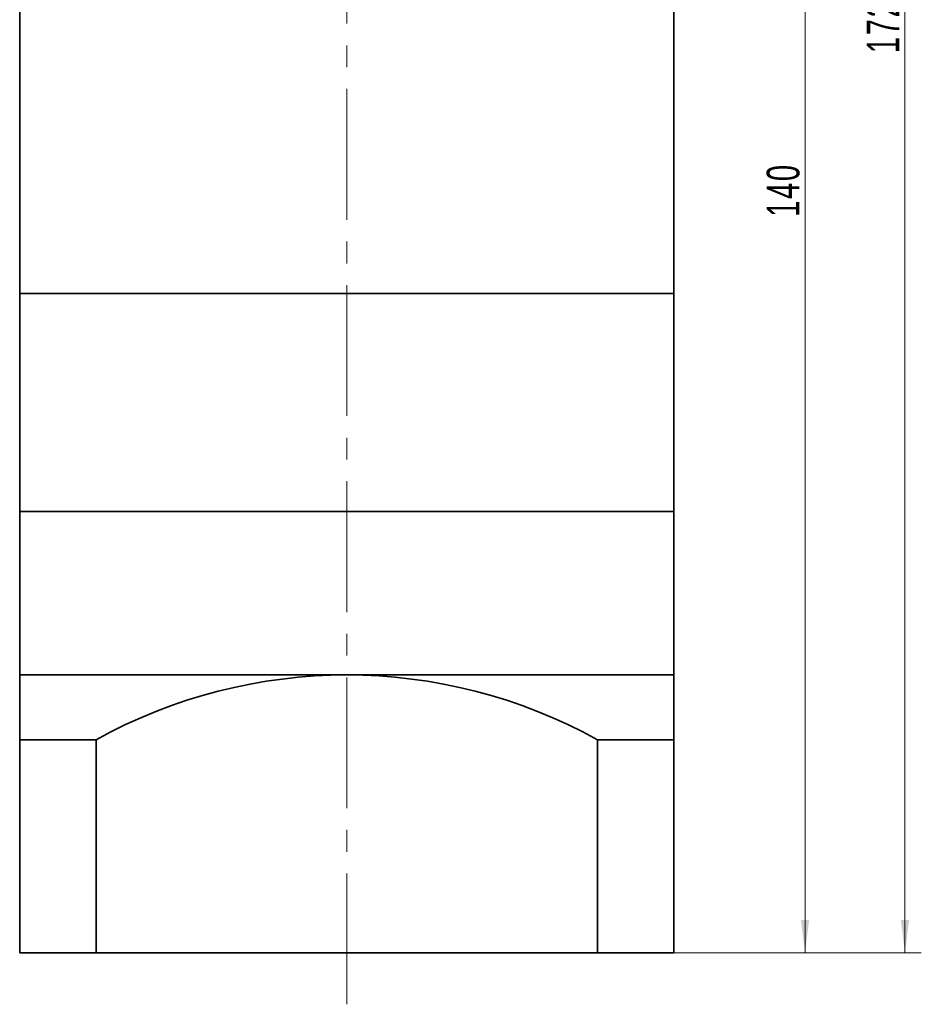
# Model space of a CAD drawing. Header units: millimetres. Extents: x -31 to 471, y -13 to 343.
# Tile 3 of 5: x 245 to 328, y 106 to 197. Entities that reach past the tile are written whole.
import ezdxf

# ---------------------------------------------------------------- set-up
doc = ezdxf.new("R2010")
doc.units = ezdxf.units.MM
doc.linetypes.add('点画线', pattern=[18, 12, -2, 2, -2])
doc.layers.get('0').update_dxf_attribs({"lineweight": 35})
for name, color, linetype, lineweight in [('EB0_1', 7, 'Continuous', 35), ('中心线层', 1, '点画线', 18), ('尺寸线层', 3, 'Continuous', 18), ('粗实线层', 7, 'Continuous', 35)]:
    doc.layers.add(name, color=color, linetype=linetype, lineweight=lineweight)
doc.styles.add('标准', font='txt', dxfattribs={"width": 0.667})
doc.dimstyles.new('a4-1-1', dxfattribs={"dimtxt": 3, "dimasz": 3, "dimexe": 1.5, "dimexo": 0, "dimgap": 0.5, "dimtad": 1, "dimdec": 3, "dimdsep": 46, "dimtxsty": '标准', "dimblk": '_CAXARROW', "dimcen": 0, "dimdle": 4, "dimazin": 2, "dimtfac": 0.707107, "dimtdec": 3, "dimtix": 1, "dimtmove": 2, "dimatfit": 3, "dimfxl": 1, "dimfrac": 2, "dimtolj": 1, "dimtzin": 0, "dimarcsym": 1})

# ---------------------------------------------------------------- blocks, each defined once
blk = doc.blocks.new('*X12')
at = {"layer": '尺寸线层', "linetype": 'Continuous', "transparency": 16777216}
for points in [[(317.392, 251.007), (317.767, 248.007), (317.017, 248.007)], [(317.392, 111.007), (317.767, 114.007), (317.017, 114.007)]]:
    blk.add_hatch(color=0, dxfattribs=at).paths.add_polyline_path(points, flags=0)
at = {"layer": '尺寸线层', "color": 0, "linetype": 'Continuous', "transparency": 16777216}
for p, q in [((310.859, 251.007), (318.892, 251.007)), ((317.392, 251.007), (317.392, 111.007)), ((305.359, 111.007), (318.892, 111.007))]:
    blk.add_line(p, q, dxfattribs=at)
at = {"layer": '尺寸线层', "color": 0, "transparency": 16777216, "insert": (315.4, 181.007), "char_height": 3, "width": 7.97371, "attachment_point": 5, "rotation": 90, "line_spacing_factor": 1.15057, "style": '标准'}
blk.add_mtext('\\T1.1;140', dxfattribs=at)
blk = doc.blocks.new('_CAXARROW')
blk.add_hatch(color=0).paths.add_polyline_path([(0, 0), (-1, 0.125), (-1, -0.125)], flags=0)
blk = doc.blocks.new('*X13')
at = {"layer": '尺寸线层', "linetype": 'Continuous', "transparency": 16777216}
for points in [[(326.557, 283.507), (326.932, 280.507), (326.182, 280.507)], [(326.557, 111.007), (326.932, 114.007), (326.182, 114.007)]]:
    blk.add_hatch(color=0, dxfattribs=at).paths.add_polyline_path(points, flags=0)
at = {"layer": '尺寸线层', "color": 0, "linetype": 'Continuous', "transparency": 16777216}
for p, q in [((307.859, 283.507), (328.057, 283.507)), ((326.557, 283.507), (326.557, 111.007)), ((305.359, 111.007), (328.057, 111.007))]:
    blk.add_line(p, q, dxfattribs=at)
at = {"layer": '尺寸线层', "color": 0, "transparency": 16777216, "insert": (324.565, 197.257), "char_height": 3, "width": 13.87072, "attachment_point": 5, "rotation": 90, "line_spacing_factor": 1.15057, "style": '标准'}
blk.add_mtext('\\T1.1;172.5', dxfattribs=at)

msp = doc.modelspace()

# ---------------------------------------------------------------- linework, layer by layer
at = {"layer": 'EB0_1'}
for p, q in [((245.359, 207.007), (245.359, 171.507)), ((305.359, 207.007), (305.359, 171.507)), ((245.359, 151.507), (305.359, 151.507))]:
    msp.add_line(p, q, dxfattribs=at)
at = {"layer": 'EB0_1', "linetype": 'Continuous', "lineweight": 35}
for p, q in [((245.359, 151.507), (245.359, 128.507)), ((245.359, 151.507), (305.359, 151.507)), ((305.359, 111.007), (305.359, 151.507)), ((245.359, 128.507), (245.359, 111.007)), ((305.359, 111.007), (245.359, 111.007))]:
    msp.add_line(p, q, dxfattribs=at)
at = {"layer": '中心线层'}
msp.add_line((275.359, 106.2817), (275.359, 286.2793), dxfattribs=at)
at = {"layer": '粗实线层'}
for p, q in [((305.359, 171.507), (245.359, 171.507)), ((245.359, 171.507), (245.359, 151.507)), ((305.359, 151.507), (305.359, 171.507)), ((245.359, 136.507), (305.359, 136.507)), ((250.359, 130.5603), (245.359, 130.5603)), ((252.359, 130.5603), (245.359, 130.5603)), ((252.359, 130.5603), (252.359, 111.007)), ((252.359, 130.5603), (252.359, 111.007)), ((298.359, 130.5603), (298.359, 111.007)), ((298.359, 130.5603), (298.359, 111.007)), ((298.359, 130.5603), (305.359, 130.5603))]:
    msp.add_line(p, q, dxfattribs=at)
msp.add_arc((275.359, 89.0553), 47.4517, 61.006989, 118.993011, dxfattribs=at)

# ---------------------------------------------------------------- dimensions: what is measured, and where the dimension line sits
at = {"layer": '尺寸线层'}
for base, p1, picture, middle in [((326.5568, 111.007), (307.859, 283.507), '*X13', (324.5652, 197.257)), ((317.3919, 111.007), (310.859, 251.007), '*X12', (315.4002, 181.007))]:
    dim = msp.add_linear_dim(base=base, p1=p1, p2=(305.359, 111.007), angle=270, dimstyle='a4-1-1', override={"dimsah": 1, "dimtfill": 1, "dimtzin": 0}, dxfattribs=at)
    dim.commit()
    dim.dimension.update_dxf_attribs({"geometry": picture, "text_midpoint": middle})

doc.saveas('drawing.dxf')
